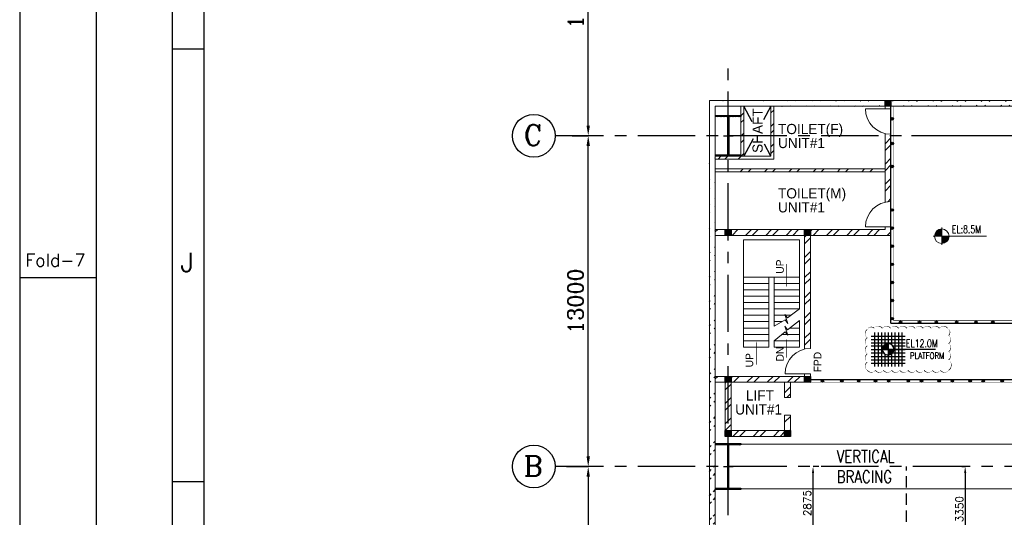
# Model space of a CAD drawing. Header units: inches. Extents: x 0 to 1544102, y 0 to 23144100.
# Tile 10 of 184: x 0 to 38682, y 139089 to 158648. Entities that reach past the tile are written whole.
import ezdxf
from ezdxf.enums import TextEntityAlignment as Align

# ---------------------------------------------------------------- set-up
doc = ezdxf.new("R2010")
doc.units = ezdxf.units.IN
doc.header["$LTSCALE"] = 1800
doc.header["$MEASUREMENT"] = 0
doc.linetypes.add('CENTER', pattern=[2, 1.25, -0.25, 0.25, -0.25])
doc.linetypes.add('HIDDEN', pattern=[0.375, 0.25, -0.125])
doc.layers.get('0').update_dxf_attribs({"color": 253})
for name, color, linetype in [('BRACING', 1, 'HIDDEN'), ('CEN', 2, 'CENTER'), ('COL', 1, 'Continuous'), ('FORMAT', 9, 'Continuous'), ('GRID', 251, 'CENTER'), ('STEEL', 231, 'Continuous')]:
    doc.layers.add(name, color=color, linetype=linetype)
for name, color, linetype, lineweight in [('DIM', 4, 'Continuous', 18), ('EQUIP', 8, 'Continuous', 9), ('STAIR', 2, 'Continuous', 15), ('TEXT', 3, 'Continuous', 18), ('WALL', 6, 'Continuous', 18)]:
    doc.layers.add(name, color=color, linetype=linetype, lineweight=lineweight)
doc.styles.add('HTX11', font='O8111901')
doc.styles.add('ROMANC', font='ROMANC.SHX')
doc.styles.add('ROMANS', font='romans.shx')
doc.styles.add('ROMANT', font='romant')
doc.styles.get("Standard").update_dxf_attribs({"font": 'arial.ttf'})
doc.dimstyles.new('K2', dxfattribs={"dimtxt": 600, "dimasz": 400, "dimexe": 200, "dimexo": 200, "dimgap": 200, "dimtad": 1, "dimdec": 0, "dimzin": 0, "dimdsep": 46, "dimtxsty": 'ROMANC', "dimcen": 0.09, "dimclrd": 256, "dimclrt": 4, "dimadec": 0, "dimazin": 0, "dimtfac": 1, "dimtdec": 0, "dimtofl": 0, "dimtmove": 1, "dimatfit": 3, "dimfxl": 0.18, "dimtolj": 1, "dimtzin": 0, "dimarcsym": 0})
doc.dimstyles.new('STANDARD1', dxfattribs={"dimtxt": 300, "dimasz": 250, "dimexe": 0, "dimexo": 0, "dimgap": 80, "dimtad": 1, "dimdec": 0, "dimzin": 0, "dimdsep": 46, "dimtxsty": 'ROMANS', "dimcen": 0, "dimclrd": 4, "dimclre": 4, "dimclrt": 4, "dimadec": 0, "dimazin": 0, "dimtfac": 0.09, "dimtdec": 0, "dimtix": 1, "dimtofl": 0, "dimtmove": 0, "dimatfit": 3, "dimfxl": 1, "dimtolj": 1, "dimtzin": 0, "dimarcsym": 0})
pattern_1 = [(45, (-363215.8, 56057.26), (-397.7476, 397.7476), []), (45, (-362950.66, 56057.26), (-397.7476, 397.7476), [])]
pattern_2 = [(45, (-363315.8, 55057.26), (-397.7476, 397.7476), []), (45, (-363050.66, 55057.26), (-397.7476, 397.7476), [])]
pattern_3 = [(45, (-364585.8, 55137.26), (-397.7476, 397.7476), []), (45, (-364320.66, 55137.26), (-397.7476, 397.7476), [])]

# ---------------------------------------------------------------- blocks, each defined once
blk = doc.blocks.new('*D64')
at = {"layer": 'DIM', "color": 0, "lineweight": -2, "transparency": 16777216}
for p, q in [((21480, 141085), (22335, 141085)), ((21480, 111085), (22335, 111085))]:
    blk.add_line(p, q, dxfattribs=at)
at = {"layer": 'DIM', "lineweight": -2, "transparency": 16777216}
blk.add_line((22335, 140685), (22335, 111485), dxfattribs=at)
at = {"layer": 'DIM', "transparency": 16777216}
for points in [[(22269, 140685), (22402, 140685), (22335, 141085)], [(22269, 111485), (22402, 111485), (22335, 111085)]]:
    blk.add_solid(points, dxfattribs=at)
at = {"layer": 'DIM', "color": 4, "transparency": 16777216, "insert": (21835, 126085), "char_height": 600, "attachment_point": 5, "rotation": 90, "style": 'ROMANC'}
blk.add_mtext('\\A1;30000', dxfattribs=at)
blk = doc.blocks.new('*D65')
at = {"layer": 'DIM', "color": 0, "lineweight": -2, "transparency": 16777216}
for p, q in [((21706, 154085), (22335, 154085)), ((21706, 141085), (22335, 141085))]:
    blk.add_line(p, q, dxfattribs=at)
at = {"layer": 'DIM', "lineweight": -2, "transparency": 16777216}
blk.add_line((22335, 141485), (22335, 153685), dxfattribs=at)
at = {"layer": 'DIM', "transparency": 16777216}
for points in [[(22269, 153685), (22402, 153685), (22335, 154085)], [(22269, 141485), (22402, 141485), (22335, 141085)]]:
    blk.add_solid(points, dxfattribs=at)
at = {"layer": 'DIM', "color": 4, "transparency": 16777216, "insert": (21835, 147585), "char_height": 600, "attachment_point": 5, "rotation": 90, "style": 'ROMANC'}
blk.add_mtext('\\A1;13000', dxfattribs=at)
blk = doc.blocks.new('*D66')
at = {"layer": 'DIM', "color": 0, "lineweight": -2, "transparency": 16777216}
for p, q in [((21706, 165085), (22335, 165085)), ((21706, 154085), (22335, 154085))]:
    blk.add_line(p, q, dxfattribs=at)
at = {"layer": 'DIM', "lineweight": -2, "transparency": 16777216}
blk.add_line((22335, 154485), (22335, 164685), dxfattribs=at)
at = {"layer": 'DIM', "transparency": 16777216}
for points in [[(22269, 164685), (22402, 164685), (22335, 165085)], [(22269, 154485), (22402, 154485), (22335, 154085)]]:
    blk.add_solid(points, dxfattribs=at)
at = {"layer": 'DIM', "color": 4, "transparency": 16777216, "insert": (21835, 159585), "char_height": 600, "attachment_point": 5, "rotation": 90, "style": 'ROMANC'}
blk.add_mtext('\\A1;11000', dxfattribs=at)
blk = doc.blocks.new('C-ROW COLUMN')
at = {"layer": 'COL'}
h = blk.add_hatch(dxfattribs=at)
h.set_pattern_fill('ANSI31', color=256, scale=200, style=0)
h.set_pattern_definition([(45, (-1315.907, -6.545), (-17.6776695, 17.6776695), [])])
h.paths.add_polyline_path([(77950, 120865), (76960, 120865), (76960, 120820), (77950, 120820)])
h.paths.add_polyline_path([(77478, 120820), (77433, 120820), (77433, 119310), (77478, 119310)])
h.paths.add_polyline_path([(77950, 119310), (76960, 119310), (76960, 119265), (77950, 119265)])
at = {"layer": 'CEN'}
for p, q in [((77455, 119265), (77455, 120865)), ((77264, 120065), (77647, 120065))]:
    blk.add_line(p, q, dxfattribs=at)
at = {"layer": 'COL'}
for points in [[(76960, 120865), (77950, 120865), (77950, 120820), (76960, 120820)], [(77433, 120820), (77478, 120820), (77478, 119310), (77433, 119310)], [(76960, 119310), (77950, 119310), (77950, 119265), (76960, 119265)]]:
    blk.add_lwpolyline(points, close=True, dxfattribs=at)
blk = doc.blocks.new('B-ROW COLUMN')
at = {"layer": 'COL'}
h = blk.add_hatch(dxfattribs=at)
h.set_pattern_fill('ANSI31', color=256, scale=200, style=0)
h.set_pattern_definition([(45, (155648.048, 63141.767), (-17.67767, 17.67767), [])])
h.paths.add_polyline_path([(171095, 85178), (172085, 85178), (172085, 85128), (171095, 85128)])
h.paths.add_polyline_path([(171574, 86878), (171606, 86878), (171606, 85178), (171574, 85178)])
h.paths.add_polyline_path([(171095, 86928), (172085, 86928), (172085, 86878), (171095, 86878)])
blk.add_line((171590, 85128), (171590, 86928))
at = {"layer": 'CEN'}
for p, q in [((171590, 85128), (171590, 86928)), ((171399, 86028), (171782, 86028))]:
    blk.add_line(p, q, dxfattribs=at)
at = {"layer": 'COL'}
for points in [[(171095, 86928), (172085, 86928), (172085, 86878), (171095, 86878)], [(171574, 86878), (171606, 86878), (171606, 85178), (171574, 85178)], [(171095, 85178), (172085, 85178), (172085, 85128), (171095, 85128)]]:
    blk.add_lwpolyline(points, close=True, dxfattribs=at)
blk = doc.blocks.new('*D216')
at = {"layer": 'DIM', "color": 4, "lineweight": -2, "transparency": 16777216}
for p, q in [((31393, 141085), (31168, 141085)), ((31168, 138460), (31168, 140835)), ((31393, 138210), (31168, 138210))]:
    blk.add_line(p, q, dxfattribs=at)
at = {"layer": 'DIM', "color": 4, "transparency": 16777216}
for points in [[(31126, 140835), (31210, 140835), (31168, 141085)], [(31126, 138460), (31210, 138460), (31168, 138210)]]:
    blk.add_solid(points, dxfattribs=at)
at = {"layer": 'DIM', "color": 4, "transparency": 16777216, "insert": (30938, 139647), "char_height": 300, "attachment_point": 5, "rotation": 90, "style": 'ROMANS'}
blk.add_mtext('\\A1;2875', dxfattribs=at)
blk = doc.blocks.new('*X7')
at = {"color": 0}
for p, q in [((36081, 29225), (36330, 29225)), ((36085, 29250), (36330, 29250)), ((36092, 29275), (36330, 29275)), ((36102, 29300), (36330, 29300)), ((36115, 29325), (36330, 29325)), ((36132, 29350), (36330, 29350)), ((36154, 29375), (36330, 29375)), ((36183, 29400), (36330, 29400)), ((36226, 29425), (36330, 29425)), ((36080, 29200), (36330, 29200))]:
    blk.add_line(p, q, dxfattribs=at)
blk = doc.blocks.new('LL')
for p, q in [((-1136, 0), (-711, 0)), ((-711, 0), (-711, 423)), ((1493, 0), (-711, 0)), ((-711, 0), (-711, -418))]:
    blk.add_line(p, q)
for start, end in [(90, 180), (180, 270), (0, 90), (270, 0)]:
    blk.add_arc((-711, 0), 360, start, end)
at = {"xscale": 1.439999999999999, "yscale": 1.439999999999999, "zscale": 1.439999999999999}
blk.add_blockref('*X7', (-53026, -42044), dxfattribs=at)
at = {"xscale": 1.439999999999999, "yscale": 1.439999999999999, "zscale": 1.439999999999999, "rotation": 180}
blk.add_blockref('*X7', (51604, 42044), dxfattribs=at)
at = {"flags": 4}
blk.add_attdef('LEVEL', (-222, 154), '', height=432, dxfattribs=at)
blk = doc.blocks.new('SHEET_A0')
at = {"layer": 'FORMAT'}
for p, q in [((12, 829), (12, 12)), ((24, 12), (24, 829)), ((29, 18), (29, 816)), ((24, 630), (29, 630)), ((12, 594), (0, 594)), ((24, 562), (29, 562))]:
    blk.add_line(p, q, dxfattribs=at)
blk.add_lwpolyline([(1189, 841), (0, 841), (0, 0), (1189, 0)], close=True, dxfattribs=at)
at = {"layer": 'FORMAT', "style": 'ROMANS'}
for s, height, p in [('Fold-7', 2, (0.9, 595.78)), ('J', 3, (25.28, 594.93))]:
    blk.add_text(s, height=height, dxfattribs=at).set_placement(p)
at = {"layer": 'FORMAT', "color": 3, "flags": 13}
for tag, height, rotation, style, p in [('DRGNO', 3.5, 180, 'ROMANT', (99.42, 824.44)), ('FILE_PATH', 2, 90, 'ROMANS', (18.35, 51.64))]:
    blk.add_attdef(tag, text='', height=height, rotation=rotation, dxfattribs=dict(at, style=style)).set_placement(p, align=Align.MIDDLE_LEFT)
for tag, height, style, p in [('DRN', 2, 'ROMANS', (1122.62, 62.51)), ('DESIGN', 2, 'ROMANS', (1122.62, 58.59)), ('CHD', 2, 'ROMANS', (1122.62, 54.43)), ('APPD', 2, 'ROMANS', (1122.62, 50.27)), ('SCALE', 2, 'ROMANS', (1088.44, 28.38)), ('DRGNO', 3.5, 'ROMANT', (1105.05, 23))]:
    blk.add_attdef(tag, text='', height=height, dxfattribs=dict(at, style=style)).set_placement(p, align=Align.MIDDLE_LEFT)
at = {"layer": 'FORMAT', "color": 3, "style": 'ROMANS', "width": 0.8, "flags": 13}
for p in [(1162.9, 62.51), (1162.9, 58.35), (1162.9, 54.19), (1162.9, 50.16)]:
    blk.add_attdef('DATE', text='', height=2, dxfattribs=at).set_placement(p, align=Align.MIDDLE_LEFT)
at = {"layer": 'FORMAT', "color": 3, "style": 'ROMANS', "flags": 13}
for tag, p in [('1', (1119.96, 13.98)), ('REV', (1156.97, 13.98))]:
    blk.add_attdef(tag, p, '', height=2, dxfattribs=at)
blk = doc.blocks.new('A$C23722B17')
at = {"flags": 128}
for points in [[(-667, 524), (667, 524)], [(-667, 391), (667, 391)], [(-533, 658), (-533, -676)], [(-400, 658), (-400, -676)], [(-267, 658), (-267, -676)], [(-267, 658), (-267, -676)], [(-133, 658), (-133, 181)], [(0, 658), (0, -676)], [(0, 658), (0, -676)], [(133, 658), (133, 181)], [(133, 658), (133, 181)], [(267, 658), (267, -676)], [(400, 658), (400, -676)], [(533, 658), (533, -676)], [(-667, 258), (667, 258)], [(-667, 142), (-174, 142)], [(-667, 0), (667, 0)], [(-265, 0), (0, 0)], [(-225, 2), (0, 2)], [(-224, 25), (0, 25)], [(-220, 47), (0, 47)], [(-214, 70), (0, 70)], [(-205, 92), (0, 92)], [(-194, 115), (0, 115)], [(-178, 137), (0, 137)], [(-158, 160), (0, 160)], [(-132, 182), (0, 182)], [(-93, 205), (0, 205)], [(0, 0), (0, 264)], [(1864, 0), (0, 0)], [(0, 0), (0, -261)], [(174, 142), (667, 142)], [(-667, -133), (-181, -133)], [(-667, -276), (667, -276)], [(-133, -181), (-133, -676)], [(225, -2), (0, -2)], [(224, -25), (0, -25)], [(220, -47), (0, -47)], [(214, -70), (0, -70)], [(205, -92), (0, -92)], [(194, -115), (0, -115)], [(178, -137), (0, -137)], [(158, -160), (0, -160)], [(132, -182), (0, -182)], [(93, -205), (0, -205)], [(133, -181), (133, -676)], [(133, -181), (133, -676)], [(181, -133), (667, -133)], [(-667, -409), (667, -409)], [(-667, -542), (667, -542)]]:
    blk.add_lwpolyline(points, dxfattribs=at)
for points in [[(0, 225, 0.414246), (-225, 0)], [(225, 0, 0.414258), (0, 225)], [(0, -225, 0.414246), (225, 0)], [(-225, 0, 0.414221), (0, -225)]]:
    blk.add_lwpolyline(points, format="xyb", dxfattribs=at)
blk = doc.blocks.new('*D452')
at = {"layer": 'DIM', "color": 4, "lineweight": -2, "transparency": 16777216}
for p, q in [((6270, 3600), (5693, 3600)), ((5693, 1250), (5693, 3350)), ((6270, 1000), (5693, 1000))]:
    blk.add_line(p, q, dxfattribs=at)
at = {"layer": 'DIM', "color": 4, "transparency": 16777216}
for points in [[(5651, 3350), (5734, 3350), (5693, 3600)], [(5651, 1250), (5734, 1250), (5693, 1000)]]:
    blk.add_solid(points, dxfattribs=at)
at = {"layer": 'DIM', "color": 4, "transparency": 16777216, "insert": (5463, 2350), "char_height": 300, "attachment_point": 5, "rotation": 90, "style": 'ROMANS'}
blk.add_mtext('\\A1;2600', dxfattribs=at)
blk = doc.blocks.new('*D453')
at = {"layer": 'DIM', "color": 4, "lineweight": -2, "transparency": 16777216}
for p, q in [((6344, 5300), (5693, 5300)), ((5693, 3850), (5693, 5050)), ((6270, 3600), (5693, 3600))]:
    blk.add_line(p, q, dxfattribs=at)
at = {"layer": 'DIM', "color": 4, "transparency": 16777216}
for points in [[(5651, 5050), (5734, 5050), (5693, 5300)], [(5651, 3850), (5734, 3850), (5693, 3600)]]:
    blk.add_solid(points, dxfattribs=at)
at = {"layer": 'DIM', "color": 4, "transparency": 16777216, "insert": (5463, 4486), "char_height": 300, "attachment_point": 5, "rotation": 90, "style": 'ROMANS'}
blk.add_mtext('\\A1;1700', dxfattribs=at)
blk = doc.blocks.new('*D454')
at = {"layer": 'DIM', "color": 4, "lineweight": -2, "transparency": 16777216}
for p, q in [((9173, 31000), (9309, 31000)), ((9309, 30750), (9309, 27900)), ((8341, 27650), (9309, 27650))]:
    blk.add_line(p, q, dxfattribs=at)
at = {"layer": 'DIM', "color": 4, "transparency": 16777216}
for points in [[(9267, 30750), (9351, 30750), (9309, 31000)], [(9267, 27900), (9351, 27900), (9309, 27650)]]:
    blk.add_solid(points, dxfattribs=at)
at = {"layer": 'DIM', "color": 4, "transparency": 16777216, "insert": (9079, 29325), "char_height": 300, "attachment_point": 5, "rotation": 90, "style": 'ROMANS'}
blk.add_mtext('\\A1;3350', dxfattribs=at)
blk = doc.blocks.new('*D455')
at = {"layer": 'DIM', "color": 4, "lineweight": -2, "transparency": 16777216}
for p, q in [((7388, 27650), (9309, 27650)), ((9309, 27400), (9309, 26300)), ((7393, 26050), (9309, 26050))]:
    blk.add_line(p, q, dxfattribs=at)
at = {"layer": 'DIM', "color": 4, "transparency": 16777216}
for points in [[(9267, 27400), (9351, 27400), (9309, 27650)], [(9267, 26300), (9351, 26300), (9309, 26050)]]:
    blk.add_solid(points, dxfattribs=at)
at = {"layer": 'DIM', "color": 4, "transparency": 16777216, "insert": (9079, 26800), "char_height": 300, "attachment_point": 5, "rotation": 90, "style": 'ROMANS'}
blk.add_mtext('\\A1;1600', dxfattribs=at)
blk = doc.blocks.new('*D456')
at = {"layer": 'DIM', "color": 4, "lineweight": -2, "transparency": 16777216}
for p, q in [((0, -3974), (0, -4377)), ((7000, -3974), (7000, -4377)), ((250, -4377), (6750, -4377))]:
    blk.add_line(p, q, dxfattribs=at)
at = {"layer": 'DIM', "color": 4, "transparency": 16777216}
for points in [[(250, -4335), (250, -4418), (0, -4377)], [(6750, -4335), (6750, -4418), (7000, -4377)]]:
    blk.add_solid(points, dxfattribs=at)
at = {"layer": 'DIM', "color": 4, "transparency": 16777216, "insert": (3500, -4147), "char_height": 300, "attachment_point": 5, "style": 'ROMANS'}
blk.add_mtext('\\A1;7000', dxfattribs=at)
blk = doc.blocks.new('A$C3EF151E1')
at = {"layer": 'CEN', "linetype": 'HIDDEN'}
blk.add_line((7000, -4253.7), (7000, 31000), dxfattribs=at)
at = {"layer": 'CEN'}
for p, q in [((5618.8, 27650), (5080.5, 27226.3)), ((6269.2, 27650), (5618.8, 27650)), ((5080.5, 27226.3), (-6252.9, 27226.3)), ((7065.6, 26050), (-6309.4, 26050))]:
    blk.add_line(p, q, dxfattribs=at)
for points in [[(6269.2, 27650), (7500.8, 27650)], [(6216.3, 26050), (7421.5, 26050)], [(6269.2, 5300), (7346.5, 5300)], [(6216.3, 3600), (7421.5, 3600)]]:
    blk.add_lwpolyline(points, dxfattribs=at)
at = {"layer": 'EQUIP'}
for points in [[(6814.2, 28090, -0.593417), (6867.3, 28189.6)], [(6867.3, 28189.6, -0.83665), (6927.5, 27117.6)], [(7020.4, 27585.8, -0.52945), (7075.1, 27495.1)], [(7075.3, 27813.8, -0.575065), (7025.2, 27714.2)], [(6927.5, 27117.6, -0.590638), (6862.7, 27207.4)], [(6790.8, 26134.2, -0.328117), (6722.6, 26081.7)], [(6855.5, 26068.9, -0.369388), (6784.5, 26004.7)], [(6855.5, 26068.9, -2.71387), (6945.4, 25899.2)], [(6898.1, 25875.2, -0.449303), (6945.4, 25899.2)], [(6814.2, 5740, -0.593417), (6867.3, 5839.6)], [(6867.3, 5839.6, -0.83665), (6927.5, 4767.6)], [(7075.3, 5463.8, -0.575065), (7025.2, 5364.2)], [(7020.4, 5235.8, -0.52945), (7075.1, 5145.1)], [(6927.5, 4767.6, -0.590638), (6862.7, 4857.4)], [(6790.8, 3684.2, -0.328117), (6722.6, 3631.7)], [(6855.5, 3618.9, -0.369388), (6784.5, 3554.7)], [(6855.5, 3618.9, -2.71387), (6945.4, 3449.2)], [(6898.1, 3425.2, -0.449303), (6945.4, 3449.2)]]:
    blk.add_lwpolyline(points, format="xyb", dxfattribs=at)
for points in [[(6814.2, 28090), (7075.3, 27813.8)], [(6598.7, 27671.9), (6656.6, 27632.7)], [(6622.4, 27671.9), (6598.7, 27671.9)], [(6619.7, 27632.7), (6619.7, 27585.8)], [(6656.6, 27632.7), (6619.7, 27632.7)], [(6619.7, 27585.8), (7020.4, 27585.8)], [(6622.4, 27714.2), (7025.2, 27714.2)], [(6622.4, 27714.2), (6622.4, 27671.9)], [(6862.7, 27207.4), (7075.1, 27495.1)], [(6790.8, 26134.2), (6799.8, 26158.8), (6810.9, 26182.5), (6824.1, 26205.3), (6839.4, 26226.6), (6856.5, 26246.4), (6875.3, 26264.4), (6895.5, 26280.3), (6917, 26294.1), (6939.4, 26305.6), (6962.6, 26314.8), (6997.2, 26323.9), (7033.5, 26327.9), (7070.5, 26326.6), (7107.5, 26319.7), (7143.4, 26307.1), (7177.4, 26289.2), (7208.6, 26266.4), (7236.3, 26239.3), (7259.9, 26208.7), (7279, 26175.5), (7293.4, 26140.6), (7303.7, 26102), (7308.9, 26061.3), (7308.5, 26019.5), (7302.3, 25977.7), (7290.2, 25937), (7272.5, 25898.6), (7249.8, 25863.5), (7222.6, 25832.7), (7191.8, 25806.9), (7158.5, 25786.4), (7123.7, 25771.7), (7102, 25765.3), (7079.6, 25761), (7056.9, 25758.7), (7034, 25758.5), (7011.1, 25760.4), (6988.5, 25764.4), (6966.3, 25770.4), (6944.7, 25778.5), (6924, 25788.4), (6904.3, 25800.1)], [(6554.1, 26056.3), (6588.9, 26032.9)], [(6568.4, 26056.3), (6554.1, 26056.3)], [(6566.8, 26032.9), (6566.8, 26004.7)], [(6588.9, 26032.9), (6566.8, 26032.9)], [(6566.8, 26004.7), (6784.5, 26004.7)], [(6568.4, 26081.7), (6722.6, 26081.7)], [(6568.4, 26081.7), (6568.4, 26056.3)], [(6898.1, 25875.2), (6888.9, 25844.9)], [(6904.3, 25800.1), (6888.9, 25844.9)], [(6814.2, 5740), (7075.3, 5463.8)], [(6598.7, 5321.9), (6656.6, 5282.7)], [(6622.4, 5321.9), (6598.7, 5321.9)], [(6619.7, 5282.7), (6619.7, 5235.8)], [(6656.6, 5282.7), (6619.7, 5282.7)], [(6619.7, 5235.8), (7020.4, 5235.8)], [(6622.4, 5364.2), (7025.2, 5364.2)], [(6622.4, 5364.2), (6622.4, 5321.9)], [(6862.7, 4857.4), (7075.1, 5145.1)], [(6790.8, 3684.2), (6799.8, 3708.8), (6810.9, 3732.5), (6824.1, 3755.3), (6839.4, 3776.6), (6856.5, 3796.4), (6875.3, 3814.4), (6895.5, 3830.3), (6917, 3844.1), (6939.4, 3855.6), (6962.6, 3864.8), (6997.2, 3873.9), (7033.5, 3877.9), (7070.5, 3876.6), (7107.5, 3869.7), (7143.4, 3857.1), (7177.4, 3839.2), (7208.6, 3816.4), (7236.3, 3789.3), (7259.9, 3758.7), (7279, 3725.5), (7293.4, 3690.6), (7303.7, 3652), (7308.9, 3611.3), (7308.5, 3569.5), (7302.3, 3527.7), (7290.2, 3487), (7272.5, 3448.6), (7249.8, 3413.5), (7222.6, 3382.7), (7191.8, 3356.9), (7158.5, 3336.4), (7123.7, 3321.7), (7102, 3315.3), (7079.6, 3311), (7056.9, 3308.7), (7034, 3308.5), (7011.1, 3310.4), (6988.5, 3314.4), (6966.3, 3320.4), (6944.7, 3328.5), (6924, 3338.4), (6904.3, 3350.1)], [(6554.1, 3606.3), (6588.9, 3582.9)], [(6568.4, 3606.3), (6554.1, 3606.3)], [(6566.8, 3582.9), (6566.8, 3554.7)], [(6588.9, 3582.9), (6566.8, 3582.9)], [(6566.8, 3554.7), (6784.5, 3554.7)], [(6568.4, 3631.7), (6722.6, 3631.7)], [(6568.4, 3631.7), (6568.4, 3606.3)], [(6898.1, 3425.2), (6888.9, 3394.9)], [(6904.3, 3350.1), (6888.9, 3394.9)]]:
    blk.add_lwpolyline(points, dxfattribs=at)
at = {"layer": 'TEXT', "style": 'ROMANS'}
for s, p in [('C OF MAIN HOOK', (-6255.8, 27369.5)), ('L', (-6117.5, 27267.3)), ('APPROACH', (-5073.5, 26732.3)), ('C OF AUX HOOK', (-6164.6, 26223.6)), ('L', (-6021.8, 26089.7)), ('APPROACH', (-5349, 25483.1))]:
    blk.add_text(s, height=400, dxfattribs=at).set_placement(p)
at = {"layer": 'TEXT', "color": 3, "style": 'ROMANS', "width": 0.8}
for s, p in [('C OF HOOK', (6815.8, -3974.2)), ('L', (7110.3, -3861.6))]:
    blk.add_text(s, height=500, rotation=90, dxfattribs=at).set_placement(p)
at = {"layer": 'DIM'}
dim = blk.add_linear_dim(base=(9309, 27650), p1=(9172.6, 31000), p2=(8340.6, 27650), angle=90, dimstyle='STANDARD1', dxfattribs=at)
dim.commit()
dim.dimension.update_dxf_attribs({"geometry": '*D454', "text_midpoint": (9079, 29325)})
for base, p1, p2, picture, middle in [((9309, 26050), (7387.6, 27650), (7393.4, 26050), '*D455', (9309, 26800)), ((5692.8, 5300), (6270.3, 3600), (6343.7, 5300), '*D453', (5692.8, 4486.1)), ((5692.8, 3600), (6270.3, 1000), (6270.3, 3600), '*D452', (5692.8, 2350))]:
    dim = blk.add_linear_dim(base=base, p1=p1, p2=p2, angle=90, dimstyle='STANDARD1', dxfattribs=at)
    dim.commit()
    dim.dimension.update_dxf_attribs({"geometry": picture, "text_midpoint": middle, "dimtype": 160})
dim = blk.add_linear_dim(base=(7000, -4376.6), p1=(0, -3974.4), p2=(7000, -3974.4), dimstyle='STANDARD1', dxfattribs=at)
dim.commit()
dim.dimension.update_dxf_attribs({"geometry": '*D456', "text_midpoint": (3500, -4146.6)})

msp = doc.modelspace()

# ---------------------------------------------------------------- hatches: boundary and pattern name
h = msp.add_hatch()
h.set_pattern_fill('ANSI32', color=256, scale=1800, style=0)
h.set_pattern_definition([(45, (0, -1662.84), (-477.297, 477.297), []), (45, (318.2, -1662.84), (-477.297, 477.297), [])])
edge = h.paths.add_edge_path()
edge.add_line((27096.2, 155474.89), (89126.2, 155474.89))
edge.add_line((27326.2, 155244.89), (89126.2, 155244.89))
h = msp.add_hatch(color=256)
h.dxf.hatch_style = 1
h.paths.add_polyline_path([(34326.2, 154753.57, 1), (34226.2, 154753.57, 1)])
h = msp.add_hatch()
h.set_pattern_fill('ANSI32', color=256, scale=1800, style=0)
h.set_pattern_definition([(45, (0, -2662.84), (-477.297, 477.297), []), (45, (318.2, -2662.84), (-477.297, 477.297), [])])
edge = h.paths.add_edge_path()
edge.add_line((27326.2, 109924.89), (27326.2, 154244.89))
edge.add_line((27096.2, 109694.89), (27096.2, 154474.89))
h = msp.add_hatch(color=256)
h.dxf.hatch_style = 1
h.paths.add_polyline_path([(34326.2, 153781.99, 1), (34226.2, 153781.99, 1)])
h = msp.add_hatch(color=256)
h.dxf.hatch_style = 1
h.paths.add_polyline_path([(34326.2, 152881.15, 1), (34226.2, 152881.15, 1)])
h = msp.add_hatch()
h.set_pattern_fill('ANSI32', color=256, scale=1800, style=0)
h.set_pattern_definition([(45, (-3953.8, -27552.16), (-477.297, 477.297), []), (45, (-3635.6, -27552.16), (-477.297, 477.297), [])])
h.paths.add_polyline_path([(27836.2, 152784.89), (27836.2, 152669.89), (33996.2, 152669.89), (33996.2, 152784.89)])
h = msp.add_hatch(color=256)
h.dxf.hatch_style = 1
h.paths.add_polyline_path([(34326.2, 151169.06, 1), (34226.2, 151169.06, 1)])
h = msp.add_hatch(color=256)
h.dxf.hatch_style = 1
h.paths.add_polyline_path([(34326.2, 150456.97, 1), (34226.2, 150456.97, 1)])
h = msp.add_hatch(color=256)
h.dxf.hatch_style = 1
h.paths.add_polyline_path([(34326.2, 149744.89, 1), (34226.2, 149744.89, 1)])
h = msp.add_hatch(color=256)
h.dxf.hatch_style = 1
h.paths.add_polyline_path([(34326.2, 149032.8, 1), (34226.2, 149032.8, 1)])
h = msp.add_hatch(color=256)
h.dxf.hatch_style = 1
h.paths.add_polyline_path([(34326.2, 148320.71, 1), (34226.2, 148320.71, 1)])
h = msp.add_hatch(color=256)
h.dxf.hatch_style = 1
h.paths.add_polyline_path([(34326.2, 147608.62, 1), (34226.2, 147608.62, 1)])
h = msp.add_hatch(color=256)
h.dxf.hatch_style = 1
h.paths.add_polyline_path([(34326.2, 146896.53, 1), (34226.2, 146896.53, 1)])
h = msp.add_hatch(color=256)
h.dxf.hatch_style = 1
h.paths.add_polyline_path([(34656.81, 146768.8, 1), (34556.81, 146768.8, 1)])
h = msp.add_hatch(color=256)
h.dxf.hatch_style = 1
h.paths.add_polyline_path([(35402, 146768.8, 1), (35302, 146768.8, 1)])
h = msp.add_hatch(color=256)
h.dxf.hatch_style = 1
h.paths.add_polyline_path([(36062.79, 146768.8, 1), (35962.79, 146768.8, 1)])
h = msp.add_hatch(color=256)
h.dxf.hatch_style = 1
h.paths.add_polyline_path([(36857.82, 146768.8, 1), (36757.82, 146768.8, 1)])
h = msp.add_hatch(color=256)
h.dxf.hatch_style = 1
h.paths.add_polyline_path([(37621.86, 146768.8, 1), (37521.86, 146768.8, 1)])
h = msp.add_hatch(color=256)
h.dxf.hatch_style = 1
h.paths.add_polyline_path([(38282.66, 146768.8, 1), (38182.66, 146768.8, 1)])
h = msp.add_hatch(color=256)
h.dxf.hatch_style = 1
h.paths.add_polyline_path([(31585.14, 144449.89, 1), (31485.14, 144449.89, 1)])
h = msp.add_hatch(color=256)
h.dxf.hatch_style = 1
h.paths.add_polyline_path([(32349.19, 144449.89, 1), (32249.19, 144449.89, 1)])
h = msp.add_hatch(color=256)
h.dxf.hatch_style = 1
h.paths.add_polyline_path([(33009.98, 144449.89, 1), (32909.98, 144449.89, 1)])
h = msp.add_hatch(color=256)
h.dxf.hatch_style = 1
h.paths.add_polyline_path([(33670.78, 144449.89, 1), (33570.78, 144449.89, 1)])
h = msp.add_hatch(color=256)
h.dxf.hatch_style = 1
h.paths.add_polyline_path([(34187.03, 144449.89, 1), (34087.03, 144449.89, 1)])
h = msp.add_hatch(color=256)
h.dxf.hatch_style = 1
h.paths.add_polyline_path([(34961.14, 144449.89, 1), (34861.14, 144449.89, 1)])
h = msp.add_hatch(color=256)
h.dxf.hatch_style = 1
h.paths.add_polyline_path([(35477.38, 144449.89, 1), (35377.38, 144449.89, 1)])
h = msp.add_hatch(color=256)
h.dxf.hatch_style = 1
h.paths.add_polyline_path([(36174.94, 144449.89, 1), (36074.94, 144449.89, 1)])
h = msp.add_hatch(color=256)
h.dxf.hatch_style = 1
h.paths.add_polyline_path([(36691.19, 144449.89, 1), (36591.19, 144449.89, 1)])
h = msp.add_hatch(color=256)
h.dxf.hatch_style = 1
h.paths.add_polyline_path([(37388.75, 144449.89, 1), (37288.75, 144449.89, 1)])
h = msp.add_hatch(color=256)
h.dxf.hatch_style = 1
h.paths.add_polyline_path([(37905, 144449.89, 1), (37805, 144449.89, 1)])
h = msp.add_hatch(color=256)
h.dxf.hatch_style = 1
h.paths.add_polyline_path([(38648.34, 144449.89, 1), (38548.34, 144449.89, 1)])
at = {"layer": 'COL'}
h = msp.add_hatch(dxfattribs=at)
h.set_pattern_fill('ANSI31', color=1, scale=250, angle=180, style=0)
h.set_pattern_definition([(225, (30646.2, 150124.89), (22.09709, -22.09709), [])])
h.paths.add_polyline_path([(34226.2, 155244.89), (34226.2, 155474.89), (33996.2, 155474.89), (33996.2, 155244.89)])
h = msp.add_hatch(dxfattribs=at)
h.set_pattern_fill('ANSI31', color=1, scale=250, angle=180, style=0)
h.set_pattern_definition([(225, (24371.2, 145049.89), (22.09709, -22.09709), [])])
h.paths.add_polyline_path([(27951.2, 150169.89), (27951.2, 150399.89), (27721.2, 150399.89), (27721.2, 150169.89)])
h = msp.add_hatch(dxfattribs=at)
h.set_pattern_fill('ANSI31', color=1, scale=250, angle=180, style=0)
h.set_pattern_definition([(225, (27486.2, 145049.89), (22.09709, -22.09709), [])])
h.paths.add_polyline_path([(31066.2, 150169.89), (31066.2, 150399.89), (30836.2, 150399.89), (30836.2, 150169.89)])
h = msp.add_hatch(dxfattribs=at)
h.set_pattern_fill('ANSI31', color=1, scale=250, angle=180, style=0)
h.set_pattern_definition([(225, (24371.2, 139279.89), (22.09709, -22.09709), [])])
h.paths.add_polyline_path([(27951.2, 144399.89), (27951.2, 144629.89), (27721.2, 144629.89), (27721.2, 144399.89)])
h = msp.add_hatch(dxfattribs=at)
h.set_pattern_fill('ANSI31', color=1, scale=250, angle=180, style=0)
h.set_pattern_definition([(225, (27486.2, 139279.89), (22.09709, -22.09709), [])])
h.paths.add_polyline_path([(31066.2, 144399.89), (31066.2, 144629.89), (30836.2, 144629.89), (30836.2, 144399.89)])
h = msp.add_hatch(dxfattribs=at)
h.set_pattern_fill('ANSI31', color=1, scale=250, angle=180, style=0)
h.set_pattern_definition([(225, (24371.2, 137149.89), (22.09709, -22.09709), [])])
h.paths.add_polyline_path([(27951.2, 142269.89), (27951.2, 142499.89), (27721.2, 142499.89), (27721.2, 142269.89)])
h = msp.add_hatch(dxfattribs=at)
h.set_pattern_fill('ANSI31', color=1, scale=250, angle=180, style=0)
h.set_pattern_definition([(225, (26701.2, 137149.89), (22.09709, -22.09709), [])])
h.paths.add_polyline_path([(30281.2, 142269.89), (30281.2, 142499.89), (30051.2, 142499.89), (30051.2, 142269.89)])
at = {"layer": 'WALL', "linetype": 'Continuous'}
h = msp.add_hatch(dxfattribs=at)
h.set_pattern_fill('ANSI32', color=9, scale=1500, angle=360, style=0)
h.set_pattern_definition(pattern_1)
h.paths.add_polyline_path([(28451.2, 154084.89), (28336.2, 154084.89), (28336.2, 153284.89), (27936.2, 153284.89), (27936.2, 153169.89), (28451.2, 153169.89)])
h.paths.add_polyline_path([(28451.2, 155244.89), (28336.2, 155244.89), (28336.2, 154084.89), (28451.2, 154084.89)])
h.paths.add_polyline_path([(27936.2, 153284.89), (27426.2, 153284.89), (27426.2, 153169.89), (27936.2, 153169.89)])
h = msp.add_hatch(dxfattribs=at)
h.set_pattern_fill('ANSI32', color=9, scale=1500, angle=360, style=0)
h.set_pattern_definition(pattern_1)
h.paths.add_polyline_path([(29626.2, 154084.89), (29511.2, 154084.89), (29511.2, 153284.89), (29626.2, 153284.89)])
h.paths.add_polyline_path([(29626.2, 155244.89), (29511.2, 155244.89), (29511.2, 154084.89), (29626.2, 154084.89)])
h = msp.add_hatch(dxfattribs=at)
h.set_pattern_fill('ANSI32', color=9, scale=1500, angle=360, style=0)
h.set_pattern_definition([(45, (-360640.8, 55057.26), (-397.7476, 397.7476), []), (45, (-360375.66, 55057.26), (-397.7476, 397.7476), [])])
edge = h.paths.add_edge_path()
edge.add_line((34226.2, 154244.89), (33996.2, 154244.89))
edge.add_line((33996.2, 154244.89), (33996.2, 151473.08))
edge.add_arc((34226.2, 150499.89), 1000, 90, 103.297072, ccw=False)
edge.add_line((34226.2, 151499.89), (34226.2, 154244.89))
h = msp.add_hatch(dxfattribs=at)
h.set_pattern_fill('ANSI32', color=9, scale=1500, angle=360, style=0)
h.set_pattern_definition(pattern_2)
h.paths.add_polyline_path([(34226.2, 150499.89), (33996.2, 150499.89), (33996.2, 150399.89), (31066.2, 150399.89), (31066.2, 150169.89), (34226.2, 150169.89)])
h = msp.add_hatch(dxfattribs=at)
h.set_pattern_fill('ANSI32', color=9, scale=1500, angle=360, style=0)
h.set_pattern_definition(pattern_2)
h.paths.add_polyline_path([(27326.2, 150399.89), (27326.2, 150169.89), (27721.2, 150169.89), (27721.2, 150399.89)])
h = msp.add_hatch(dxfattribs=at)
h.set_pattern_fill('ANSI32', color=9, scale=1500, angle=360, style=0)
h.set_pattern_definition(pattern_2)
h.paths.add_polyline_path([(30836.2, 150399.89), (27951.2, 150399.89), (27951.2, 150169.89), (30836.2, 150169.89)])
h = msp.add_hatch(dxfattribs=at)
h.set_pattern_fill('ANSI32', color=9, scale=1500, angle=360, style=0)
h.set_pattern_definition([(45, (24104.4, 144166.3), (-397.748, 397.748), []), (45, (24369.6, 144166.3), (-397.748, 397.748), [])])
edge = h.paths.add_edge_path()
edge.add_arc((31066.21, 144499.88), 1141.75, 90.000446, 101.621923, ccw=False)
edge.add_line((31066.2, 145641.63), (31066.2, 150169.89))
edge.add_line((31066.2, 150169.89), (30836.2, 150169.89))
edge.add_line((30836.2, 150169.89), (30836.2, 145618.22))
h = msp.add_hatch(dxfattribs=at)
h.set_pattern_fill('ANSI32', color=9, scale=1500, angle=360, style=0)
h.set_pattern_definition([(45, (-363315.8, 49287.26), (-397.7476, 397.7476), []), (45, (-363050.66, 49287.26), (-397.7476, 397.7476), [])])
h.paths.add_polyline_path([(27721.2, 144629.89), (27326.2, 144629.89), (27326.2, 144399.89), (27721.2, 144399.89)])
h = msp.add_hatch(dxfattribs=at)
h.set_pattern_fill('ANSI32', color=9, scale=1500, angle=360, style=0)
h.set_pattern_definition(pattern_3)
h.paths.add_polyline_path([(27951.2, 144399.89), (27721.2, 144399.89), (27721.2, 142399.89), (27951.2, 142399.89)])
h = msp.add_hatch(dxfattribs=at)
h.set_pattern_fill('ANSI32', color=9, scale=1500, angle=360, style=0)
h.set_pattern_definition([(45, (24589.4, 144396.3), (-397.75, 397.75), []), (45, (24854.6, 144396.3), (-397.75, 397.75), [])])
h.paths.add_polyline_path([(30836.2, 144629.89), (27951.2, 144629.89), (27951.2, 144399.89), (30836.2, 144399.89)])
h = msp.add_hatch(dxfattribs=at)
h.set_pattern_fill('ANSI32', color=9, scale=1500, angle=360, style=0)
h.set_pattern_definition([(45, (13607.45, 51172.26), (-397.7476, 397.7476), []), (45, (13872.6, 51172.26), (-397.7476, 397.7476), [])])
h.paths.add_polyline_path([(30281.2, 144399.89), (30051.2, 144399.89), (30051.2, 143799.89), (30281.2, 143799.89)])
h = msp.add_hatch(dxfattribs=at)
h.set_pattern_fill('ANSI32', color=9, scale=1500, angle=360, style=0)
h.set_pattern_definition([(45, (13607.45, 51872.26), (-397.7476, 397.7476), []), (45, (13872.6, 51872.26), (-397.7476, 397.7476), [])])
h.paths.add_polyline_path([(30281.2, 143099.89), (30051.2, 143099.89), (30051.2, 142499.89), (30281.2, 142499.89)])
h = msp.add_hatch(dxfattribs=at)
h.set_pattern_fill('ANSI32', color=9, scale=1500, angle=360, style=0)
h.set_pattern_definition(pattern_3)
h.paths.add_polyline_path([(30051.2, 142269.89), (30051.2, 142499.89), (27951.2, 142499.89), (27951.2, 142269.89)])

# ---------------------------------------------------------------- linework, layer by layer
at = {"color": 1}
msp.add_lwpolyline([(36493.87, 144867.65, 0, 32, -0.52056705), (36173.87, 144867.65, 0, 32, -0.52056705), (35853.87, 144867.65, 0, 32, -0.52056705), (35533.87, 144867.65, 0, 32, -0.52056705), (35213.87, 144867.65, 0, 32, -0.52056705), (34893.87, 144867.65, 0, 32, -0.52056705), (34573.87, 144867.65, 0, 32, -0.52056705), (34253.87, 144867.65, 0, 32, -0.52056705), (33933.87, 144867.65, 0, 32, -0.52056705), (33613.87, 144867.65, 0, 32, -0.52056705), (33298.14, 144871.92, 0, 32, -0.52056705), (33298.14, 145191.92, 0, 32, -0.52056705), (33298.14, 145511.92, 0, 32, -0.52056705), (33298.14, 145831.92, 0, 32, -0.52056705), (33298.14, 146151.92, 0, 32, -0.52056705), (33298.14, 146471.92, 0, 32, -0.52056705), (33572.2, 146517.86, 0, 32, -0.52056705), (33892.2, 146517.86, 0, 32, -0.52056705), (34212.2, 146517.86, 0, 32, -0.52056705), (34532.2, 146517.86, 0, 32, -0.52056705), (34852.2, 146517.86, 0, 32, -0.52056705), (35172.2, 146517.86, 0, 32, -0.52056705), (35492.2, 146517.86, 0, 32, -0.52056705), (35812.2, 146517.86, 0, 32, -0.52056705), (36132.2, 146517.86, 0, 32, -0.52056705), (36452.2, 146517.86, 0, 32, -0.52056705), (36493.87, 146239.52, 0, 32, -0.52056705), (36493.87, 145919.52, 0, 32, -0.52056705), (36493.87, 145599.52, 0, 32, -0.52056705), (36493.87, 145279.52, 0, 32, -0.52056705)], format="xyseb", close=True, dxfattribs=at)
for centre, radius in [((20195.86, 154084.89), 840.34), ((20195.86, 154084.89), 840.34), ((34276.2, 154753.57), 50), ((34276.2, 153781.99), 50), ((34276.2, 152881.15), 50), ((34276.2, 151169.06), 50), ((34276.2, 150456.97), 50), ((34276.2, 149744.89), 50), ((34276.2, 149032.8), 50), ((34276.2, 148320.71), 50), ((34276.2, 147608.62), 50), ((34276.2, 146896.53), 50), ((34606.81, 146768.8), 50), ((35352, 146768.8), 50), ((36012.79, 146768.8), 50), ((36807.82, 146768.8), 50), ((37571.86, 146768.8), 50), ((38232.66, 146768.8), 50), ((31535.14, 144449.89), 50), ((32299.19, 144449.89), 50), ((32959.98, 144449.89), 50), ((33620.78, 144449.89), 50), ((34137.03, 144449.89), 50), ((34911.14, 144449.89), 50), ((35427.38, 144449.89), 50), ((36124.94, 144449.89), 50), ((36641.19, 144449.89), 50), ((37338.75, 144449.89), 50), ((37855, 144449.89), 50), ((38598.34, 144449.89), 50), ((20195.01, 141084.89), 840.34), ((20195.01, 141084.89), 840.34)]:
    msp.add_circle(centre, radius)
at = {"layer": 'BRACING', "const_width": 40}
for points in [[(28346.48, 141959.89), (39324.89, 141959.89)], [(28352.9, 140209.89), (39283.93, 140209.89)]]:
    msp.add_lwpolyline(points, dxfattribs=at)
at = {"layer": 'CEN'}
for p, q in [((28778.91, 154638.93), (28451.2, 155244.89)), ((29511.2, 155244.89), (29223.93, 154713.71)), ((28815.89, 153959.22), (28451.2, 153284.89)), ((29511.2, 153284.89), (29254.03, 153760.4))]:
    msp.add_line(p, q, dxfattribs=at)
at = {"layer": 'COL'}
for points in [[(33996.2, 155474.89), (34226.2, 155474.89), (34226.2, 155244.89), (33996.2, 155244.89)], [(27721.2, 150399.89), (27951.2, 150399.89), (27951.2, 150169.89), (27721.2, 150169.89)], [(30836.2, 150399.89), (31066.2, 150399.89), (31066.2, 150169.89), (30836.2, 150169.89)], [(27721.2, 144629.89), (27951.2, 144629.89), (27951.2, 144399.89), (27721.2, 144399.89)], [(30836.2, 144629.89), (31066.2, 144629.89), (31066.2, 144399.89), (30836.2, 144399.89)], [(27721.2, 142499.89), (27951.2, 142499.89), (27951.2, 142269.89), (27721.2, 142269.89)], [(30051.2, 142499.89), (30281.2, 142499.89), (30281.2, 142269.89), (30051.2, 142269.89)]]:
    msp.add_lwpolyline(points, close=True, dxfattribs=at)
at = {"layer": 'GRID'}
for p, q in [((27836.2, 103174.13), (27836.2, 157084.89)), ((156136.2, 154084.89), (21036.2, 154084.89)), ((64336.2, 154084.89), (35037.05, 154084.89)), ((156136.2, 141084.89), (21036.2, 141084.89))]:
    msp.add_line(p, q, dxfattribs=at)
at = {"layer": 'STAIR', "linetype": 'Continuous'}
for p, q in [((28436.2, 149999.89), (28436.2, 145779.89)), ((30636.2, 149999.89), (28436.2, 149999.89)), ((30636.2, 149999.89), (30636.2, 147279.89)), ((28436.18, 148529.89), (29436.2, 148529.89)), ((28436.18, 148279.89), (29436.2, 148279.89)), ((29436.2, 148529.89), (29436.2, 145779.89)), ((29436.2, 148529.89), (29636.2, 148529.89)), ((29636.2, 148529.89), (30636.2, 148529.89)), ((29636.2, 148529.89), (29636.2, 146605.74)), ((29636.2, 148279.89), (30636.2, 148279.89)), ((28436.18, 148029.89), (29436.2, 148029.89)), ((28436.18, 147779.89), (29436.2, 147779.89)), ((29636.2, 148029.89), (30636.2, 148029.89)), ((29636.2, 147779.89), (30636.2, 147779.89)), ((28436.18, 147529.89), (29436.2, 147529.89)), ((29636.2, 147529.89), (30636.2, 147529.89)), ((28436.18, 147279.89), (29436.2, 147279.89)), ((28436.18, 147029.89), (29436.2, 147029.89)), ((29636.2, 147279.89), (30636.2, 147279.89)), ((30308.06, 147029.89), (29636.2, 147029.89)), ((28436.18, 146779.89), (29436.2, 146779.89)), ((29950, 146779.89), (29636.2, 146779.89)), ((30636.2, 146779.89), (30575.48, 146779.89)), ((30636.2, 146827.81), (30636.2, 145779.89)), ((28436.18, 146529.89), (29436.2, 146529.89)), ((28436.18, 146279.89), (29436.2, 146279.89)), ((30636.2, 146279.89), (29945.14, 146279.89)), ((30636.2, 146529.89), (30258.69, 146529.89)), ((28436.18, 146029.89), (29436.2, 146029.89)), ((30636.2, 146029.89), (29636.2, 146029.89)), ((29636.2, 146029.89), (29636.2, 145779.89)), ((28436.18, 145779.89), (29436.2, 145779.89)), ((30636.2, 145779.89), (29636.2, 145779.89))]:
    msp.add_line(p, q, dxfattribs=at)
at = {"layer": 'STAIR', "linetype": 'Continuous', "flags": 128}
for points in [[(30136.2, 148131.87, 0, 150, 0), (30136.2, 148486.56, 25, 25, 0), (30136.2, 149045.2, 25, 25, 0)], [(28936.19, 146003.48, 0, 150, 0), (28936.19, 145648.79, 25, 25, 0), (28936.19, 145090.15, 25, 25, 0)], [(30136.2, 146109.53, 0, 150, 0), (30136.2, 145754.84, 25, 25, 0), (30136.2, 145357.96, 25, 25, 0)]]:
    msp.add_lwpolyline(points, format="xyseb", dxfattribs=at)
for points in [[(30636.2, 147279.89), (30168.43, 146923.51), (30057.74, 147063.77), (30183.45, 146707.75), (30072.76, 146848.01), (29636.2, 146605.74)], [(30636.2, 146827.81), (30168.43, 146458.66), (30057.74, 146598.92), (30183.45, 146242.9), (30072.76, 146383.16), (29636.2, 146029.89)]]:
    msp.add_lwpolyline(points, dxfattribs=at)
at = {"layer": 'STEEL'}
for p, q in [((34226.2, 146718.8), (34226.2, 155244.89)), ((34226.2, 146718.8), (39721.2, 146718.8)), ((31066.2, 144499.89), (39721.2, 144499.89))]:
    msp.add_line(p, q, dxfattribs=at)
at = {"layer": 'STEEL', "const_width": 15}
for points in [[(34326.2, 155244.89), (34326.2, 146818.8)], [(34326.2, 146818.8), (39721.2, 146818.8)], [(30281.2, 144399.89), (39721.2, 144399.89), (39721.2, 144399.89)]]:
    msp.add_lwpolyline(points, dxfattribs=at)
at = {"layer": 'WALL'}
for p, q in [((27096.2, 155474.89), (54336.2, 155474.89)), ((27096.2, 109694.89), (27096.2, 155474.89)), ((27326.2, 155244.89), (54336.2, 155244.89)), ((27326.2, 109924.89), (27326.2, 155244.89)), ((28336.2, 155244.89), (28336.2, 153284.89)), ((28451.2, 155244.89), (28451.2, 153284.89)), ((29511.2, 155244.89), (29511.2, 153284.89)), ((29626.2, 155244.89), (29626.2, 153169.89)), ((33996.2, 155244.89), (33996.2, 155144.89)), ((34226.2, 155244.89), (34226.2, 155144.89)), ((34226.2, 155244.89), (34226.2, 152499.89)), ((33996.2, 154171.7), (33996.2, 151473.08)), ((27326.2, 153284.89), (29511.2, 153284.89)), ((27326.2, 153169.89), (29626.2, 153169.89)), ((27326.2, 152784.89), (33996.2, 152784.89)), ((27326.2, 152669.89), (33996.2, 152669.89)), ((33996.2, 150499.89), (33996.2, 150399.89)), ((34226.2, 150499.89), (34226.2, 150169.89)), ((27721.2, 150399.89), (27326.2, 150399.89)), ((27721.2, 150169.89), (27326.2, 150169.89)), ((30836.2, 150399.89), (27951.2, 150399.89)), ((30836.2, 150169.89), (27951.2, 150169.89)), ((30836.2, 150169.89), (30836.2, 145703.08)), ((31066.2, 150399.89), (33996.2, 150399.89)), ((31066.2, 150169.89), (31066.2, 145729.89)), ((31066.2, 150169.89), (34226.2, 150169.89)), ((30836.2, 144729.89), (30836.2, 144629.89)), ((31066.2, 144729.89), (31066.2, 144629.89)), ((27721.2, 144629.89), (27326.2, 144629.89)), ((27721.2, 144399.89), (27326.2, 144399.89)), ((27721.2, 144399.89), (27721.2, 142499.89)), ((27951.2, 144399.89), (27951.2, 142499.89)), ((30051.2, 144399.89), (30051.2, 143799.89)), ((30281.2, 144399.89), (30281.2, 143799.89)), ((30051.2, 143799.89), (30281.2, 143799.89)), ((30051.2, 143099.89), (30051.2, 142499.89)), ((30051.2, 143099.89), (30281.2, 143099.89)), ((30281.2, 143099.89), (30281.2, 142499.89))]:
    msp.add_line(p, q, dxfattribs=at)
at = {"layer": 'WALL', "flags": 128}
for points in [[(34226.2, 155144.89), (33226.2, 155144.89)], [(34226.2, 150499.89), (33226.2, 150499.89)], [(34226.2, 150499.89), (33226.2, 150499.89)], [(31066.2, 144729.89), (30066.2, 144729.89)], [(27951.2, 144629.89), (30836.2, 144629.89)], [(27951.2, 144399.89), (30836.2, 144399.89)], [(27951.2, 142499.89), (30051.2, 142499.89)], [(27951.2, 142269.89), (30051.2, 142269.89)]]:
    msp.add_lwpolyline(points, dxfattribs=at)
at = {"layer": 'WALL'}
for centre, start, end in [((34226.2, 155144.89), 180, 270), ((34226.2, 150499.89), 90, 180), ((31066.2, 144729.89), 90, 180)]:
    msp.add_arc(centre, 1000, start, end, dxfattribs=at)

# ---------------------------------------------------------------- block references
at = {"color": 161, "linetype": 'ByBlock', "xscale": 250, "yscale": 250, "zscale": 250}
msp.add_blockref('SHEET_A0', (0, 0), dxfattribs=at)
for name, p in [('C-ROW COLUMN', (-49619.24, 34019.74)), ('B-ROW COLUMN', (-143754.03, 55057.26)), ('A$C3EF151E1', (27836.2, 110084.89))]:
    msp.add_blockref(name, p)
at = {"layer": 'STEEL'}
msp.add_blockref('A$C23722B17', (34119.62, 145691.05), dxfattribs=at)
at = {"layer": 'TEXT'}
ref = msp.add_blockref('LL', (36794.12, 150136.37), dxfattribs=dict(at, xscale=0.8, yscale=0.8, zscale=0.8))
ref.add_attrib('LEVEL', 'EL:8.5M', (36616.73, 150259.72), dxfattribs={"layer": '0', "height": 300, "style": 'ROMANS', "width": 0.75, "flags": 4})

# ---------------------------------------------------------------- texts
at = {"layer": 'TEXT', "linetype": 'Continuous', "style": 'HTX11'}
for s, height, p in [('SHAFT', 400, (29189.96, 153410.62)), ('UP', 300, (30016.92, 148664.51)), ('UP', 300, (28816.91, 144984.53)), ('DN', 300, (30016.92, 145216.73)), ('FPD', 300, (31494.25, 144790.11))]:
    msp.add_text(s, height=height, rotation=90, dxfattribs=at).set_placement(p)
at = {"layer": 'TEXT', "style": 'ROMANC'}
for s, p in [('C', (19798.12, 153708.83)), ('B', (19797.27, 140708.83))]:
    msp.add_text(s, height=800, dxfattribs=at).set_placement(p)
at = {"layer": 'TEXT', "linetype": 'Continuous', "style": 'HTX11'}
for s, p in [('TOILET(F)', (29792.62, 154150.79)), ('UNIT#1', (29792.62, 153600.79)), ('TOILET(M)', (29792.62, 151622.94)), ('UNIT#1', (29792.62, 151072.94)), ('LIFT', (28533.12, 143679.35)), ('UNIT#1', (28108.37, 143129.35))]:
    msp.add_text(s, height=400, dxfattribs=at).set_placement(p)
at = {"layer": 'TEXT', "style": 'ROMANS'}
for s, height, width, p in [('EL12.0M', 300, 0.75, (34811.61, 145773.4)), ('PLATFORM', 250, 0.8, (34977.91, 145313.64))]:
    msp.add_text(s, height=height, dxfattribs=dict(at, width=width)).set_placement(p)
at = {"layer": 'TEXT', "insert": (32100.17, 141724.89), "char_height": 480, "width": 2515.419, "attachment_point": 1, "style": 'ROMANS'}
msp.add_mtext('{\\W0.8;VERTICAL BRACING}', dxfattribs=at)

# ---------------------------------------------------------------- dimensions: what is measured, and where the dimension line sits
at = {"layer": 'DIM'}
for base, p1, p2, picture, middle in [((22335.35, 165084.89), (21705.71, 154084.89), (21705.71, 165084.89), '*D66', (21835.35, 159584.89)), ((22335.35, 154084.89), (21705.71, 141084.89), (21705.71, 154084.89), '*D65', (21835.35, 147584.89)), ((22335.35, 111084.89), (21480.07, 141084.89), (21480.07, 111084.89), '*D64', (21835.35, 126084.89))]:
    dim = msp.add_linear_dim(base=base, p1=p1, p2=p2, angle=90, dimstyle='K2', override={"dimexe": 0, "dimexo": 0}, dxfattribs=at)
    dim.commit()
    dim.dimension.update_dxf_attribs({"geometry": picture, "text_midpoint": middle})
dim = msp.add_linear_dim(base=(31167.93, 141084.89), p1=(31392.87, 138209.89), p2=(31392.87, 141084.89), angle=90, dimstyle='STANDARD1', dxfattribs=at)
dim.commit()
dim.dimension.update_dxf_attribs({"geometry": '*D216', "text_midpoint": (30937.93, 139647.39)})

doc.saveas('drawing.dxf')
